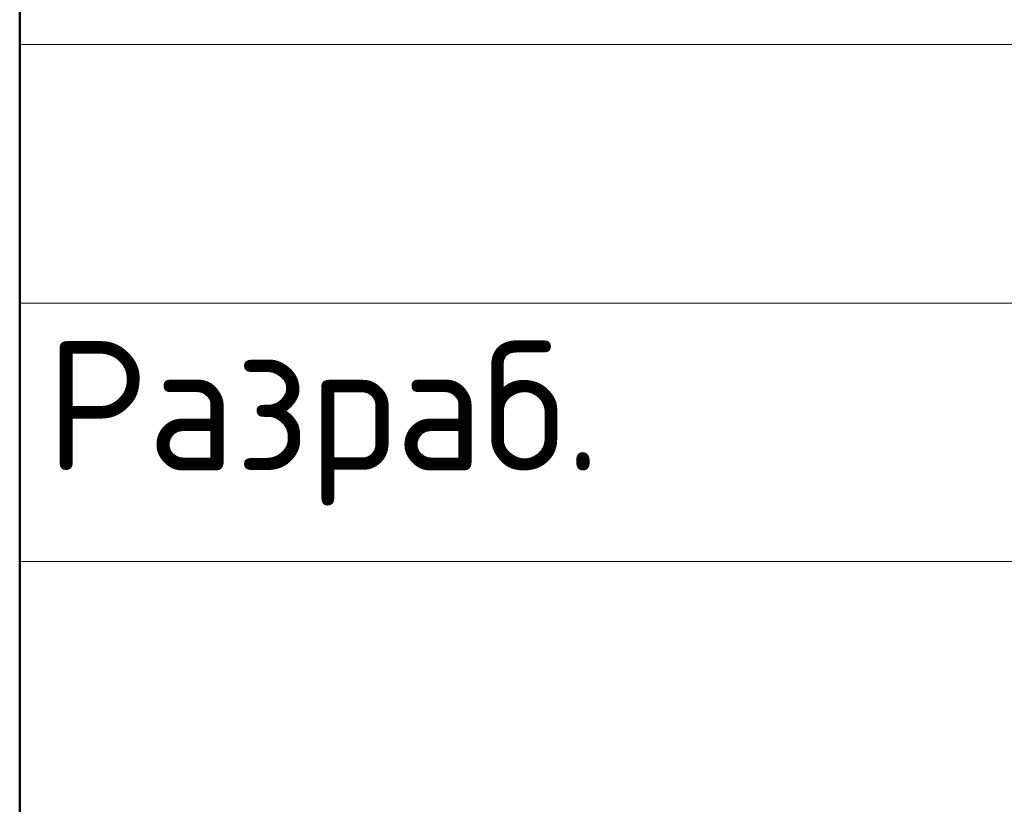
# Model space of a CAD drawing. Header units: millimetres. Extents: x 0 to 21000, y 0 to 14850.
# Tile 15 of 56: x 11500 to 12452, y 765 to 1524. Entities that reach past the tile are written whole.
import ezdxf

# ---------------------------------------------------------------- set-up
doc = ezdxf.new("R2010")
doc.units = ezdxf.units.MM
doc.layers.add('Standard', color=7, linetype='Continuous', lineweight=25)
doc.styles.add('ISOCPEUR', font='txt')

msp = doc.modelspace()

# ---------------------------------------------------------------- linework, layer by layer
at = {"layer": 'Standard', "color": 7, "linetype": 'Continuous', "lineweight": 50, "transparency": 33554687}
msp.add_line((11500, 250), (11500, 3000), dxfattribs=at)
at = {"layer": 'Standard', "color": 7, "linetype": 'Continuous', "lineweight": 13, "transparency": 33554687}
for p, q in [((11500, 1500), (14750, 1500)), ((11500, 1250), (14750, 1250)), ((11500, 1250), (14750, 1250)), ((11500, 1000), (14750, 1000)), ((11500, 1000), (14750, 1000))]:
    msp.add_line(p, q, dxfattribs=at)

# ---------------------------------------------------------------- texts
at = {"layer": 'Standard', "color": 7, "lineweight": 25, "transparency": 33554687, "style": 'ISOCPEUR', "width": 0.96}
msp.add_text('Разраб.', height=125, dxfattribs=at).set_placement((11525.01, 1088.14))

doc.saveas('drawing.dxf')
